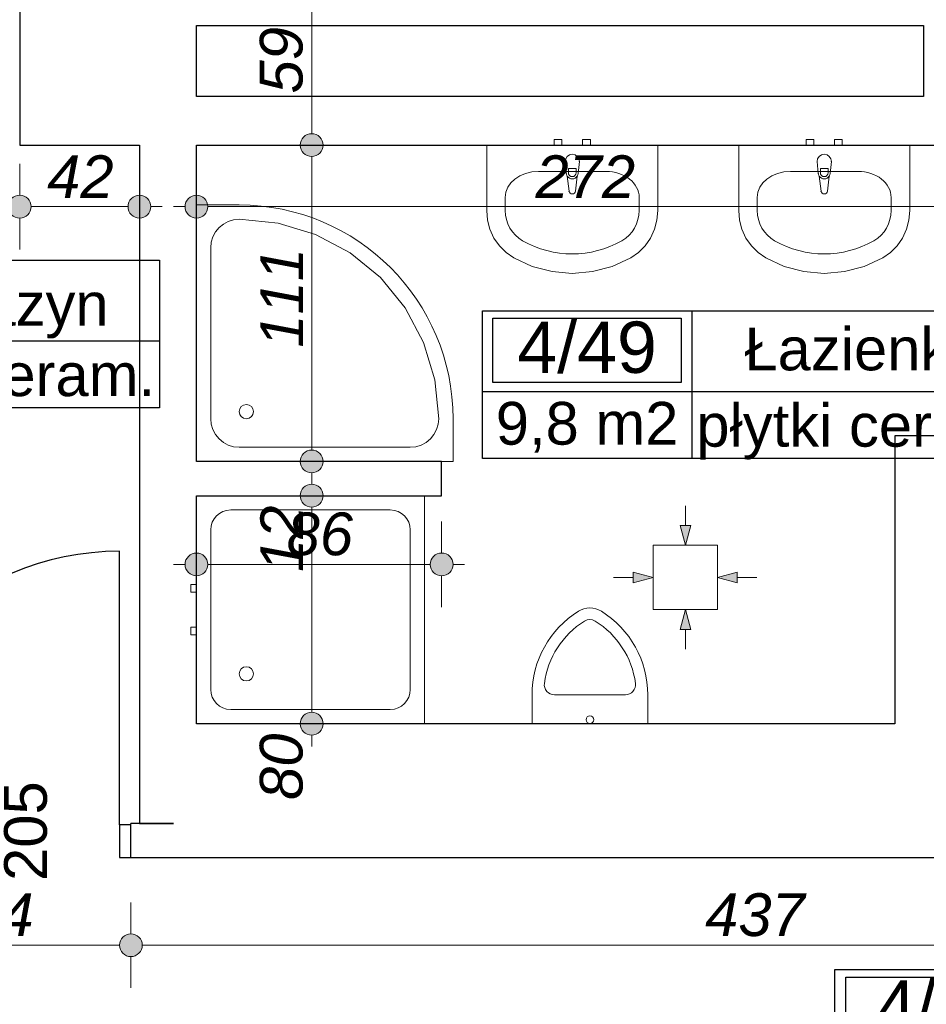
# Model space of a CAD drawing. Header units: millimetres. Extents: x -170998 to -45998, y 10557 to 52557.
# Tile 68 of 92: x -99358 to -96178, y 17465 to 20919. Entities that reach past the tile are written whole.
import ezdxf
from ezdxf.enums import TextEntityAlignment as Align

# ---------------------------------------------------------------- set-up
doc = ezdxf.new("R2010")
doc.units = ezdxf.units.MM
doc.header["$MEASUREMENT"] = 0
for name, color, linetype in [('Drzwi', 7, 'Continuous'), ('Linia', 7, 'Continuous'), ('Obiekt', 7, 'Continuous'), ('Strefa', 7, 'Continuous'), ('Słup', 7, 'Continuous'), ('Wymiary', 7, 'Continuous'), ('Ściana', 7, 'Continuous')]:
    doc.layers.add(name, color=color, linetype=linetype)
doc.styles.add('Arial', font='txt')
doc.dimstyles.new('GENERATED_STYLE__1', dxfattribs={"dimtxt": 150, "dimasz": 152, "dimexe": 0.18, "dimexo": 0, "dimgap": 0.09, "dimtad": 1, "dimtih": 1, "dimtoh": 1, "dimlfac": 0.1, "dimzin": 0, "dimdsep": 46, "dimtxsty": 'Arial', "dimblk": 'ARROWHEAD_11', "dimblk1": 'ARROWHEAD_11', "dimblk2": 'ARROWHEAD_11', "dimcen": 0.09, "dimclrd": 114, "dimclre": 114, "dimclrt": 114, "dimazin": 0, "dimtfac": 1, "dimtdec": 4, "dimtmove": 0, "dimatfit": 3, "dimfxl": 1, "dimtolj": 1, "dimtzin": 0, "dimarcsym": 0})
doc.dimstyles.new('GENERATED_STYLE__2', dxfattribs={"dimtxt": 150, "dimasz": 152, "dimexe": 0.18, "dimexo": 0, "dimgap": 0.09, "dimtad": 1, "dimlfac": 0.1, "dimzin": 0, "dimdsep": 46, "dimtxsty": 'Arial', "dimblk": 'ARROWHEAD_11', "dimblk1": 'ARROWHEAD_11', "dimblk2": 'ARROWHEAD_11', "dimcen": 0.09, "dimclrd": 114, "dimclre": 114, "dimclrt": 114, "dimazin": 0, "dimtfac": 1, "dimtdec": 4, "dimtmove": 0, "dimatfit": 3, "dimfxl": 1, "dimtolj": 1, "dimtzin": 0, "dimarcsym": 0})

# ---------------------------------------------------------------- blocks, each defined once
blk = doc.blocks.new('Korytarz_4_47_47', base_point=(-95719.8, 17303.7))
at = {"layer": 'Strefa'}
for p, q in [((-96498.9, 17586.5), (-94511.7, 17586.5)), ((-96498.9, 17068), (-96498.9, 17586.5)), ((-95719.8, 17586.5), (-95719.8, 17068)), ((-94511.7, 17586.5), (-94511.7, 17068)), ((-96459.9, 17560.6), (-95758.8, 17560.6)), ((-96459.9, 17334.3), (-96459.9, 17560.6)), ((-95758.8, 17560.6), (-95758.8, 17334.3)), ((-95758.8, 17334.3), (-96459.9, 17334.3)), ((-96498.9, 17303.7), (-94511.7, 17303.7)), ((-94511.7, 17068), (-96498.9, 17068))]:
    blk.add_line(p, q, dxfattribs=at)
at = {"layer": 'Strefa', "style": 'Arial'}
for tag, height, p in [('ROOM_NUMBER', 180, (-96109.3, 17458.6)), ('ROOM_NAME', 150, (-95115.7, 17432.1)), ('floor_f', 150, (-95115.7, 17184.6)), ('ROOM_CALC_AREA', 150, (-96109.3, 17191.6))]:
    blk.add_attdef(tag, text='', height=height, dxfattribs=at).set_placement(p, align=Align.MIDDLE_CENTER)
blk = doc.blocks.new('Magazyn_4_48_48', base_point=(-100075.2, 19792.7))
at = {"layer": 'Strefa'}
for p, q in [((-100809.3, 20075.6), (-98867.1, 20075.6)), ((-100809.3, 19557), (-100809.3, 20075.6)), ((-100075.2, 20075.6), (-100075.2, 19557)), ((-98867.1, 20075.6), (-98867.1, 19557)), ((-100772.6, 20049.7), (-100111.9, 20049.7)), ((-100772.6, 19823.4), (-100772.6, 20049.7)), ((-100111.9, 20049.7), (-100111.9, 19823.4)), ((-100111.9, 19823.4), (-100772.6, 19823.4)), ((-100809.3, 19792.7), (-98867.1, 19792.7)), ((-98867.1, 19557), (-100809.3, 19557))]:
    blk.add_line(p, q, dxfattribs=at)
at = {"layer": 'Strefa', "style": 'Arial'}
for tag, height, p in [('ROOM_NUMBER', 180, (-100442.3, 19947.6)), ('ROOM_NAME', 150, (-99471.2, 19921.1)), ('floor_f', 150, (-99471.2, 19673.6)), ('ROOM_CALC_AREA', 150, (-100442.3, 19680.7))]:
    blk.add_attdef(tag, text='', height=height, dxfattribs=at).set_placement(p, align=Align.MIDDLE_CENTER)
blk = doc.blocks.new('Łazienka_4_49_49', base_point=(-97000.8, 19615.4))
at = {"layer": 'Strefa'}
for p, q in [((-97734.9, 19898.2), (-95792.7, 19898.2)), ((-97734.9, 19379.6), (-97734.9, 19898.2)), ((-97000.8, 19898.2), (-97000.8, 19379.6)), ((-95792.7, 19898.2), (-95792.7, 19379.6)), ((-97698.2, 19872.3), (-97037.5, 19872.3)), ((-97698.2, 19646), (-97698.2, 19872.3)), ((-97037.5, 19872.3), (-97037.5, 19646)), ((-97037.5, 19646), (-97698.2, 19646)), ((-97734.9, 19615.4), (-95792.7, 19615.4)), ((-95792.7, 19379.6), (-97734.9, 19379.6))]:
    blk.add_line(p, q, dxfattribs=at)
at = {"layer": 'Strefa', "style": 'Arial'}
for tag, height, p in [('ROOM_NUMBER', 180, (-97367.8, 19770.2)), ('ROOM_NAME', 150, (-96396.7, 19764.2)), ('ROOM_CALC_AREA', 150, (-97367.8, 19503.3)), ('floor_f', 150, (-96396.7, 19496.3))]:
    blk.add_attdef(tag, text='', height=height, dxfattribs=at).set_placement(p, align=Align.MIDDLE_CENTER)
blk = doc.blocks.new('*D106')
at = {"layer": 'Wymiary', "linetype": 'Continuous', "lineweight": 13}
for points in [[(-101218, 16852.2), (-101221.1, 16867.5), (-101229.7, 16880.5), (-101242.7, 16889.1), (-101258, 16892.2), (-101273.3, 16889.1), (-101286.3, 16880.5), (-101295, 16867.5), (-101298, 16852.2), (-101295, 16836.9), (-101286.3, 16823.9), (-101273.3, 16815.2), (-101258, 16812.2), (-101242.7, 16815.2), (-101229.7, 16823.9), (-101221.1, 16836.9)], [(-98898, 16852.2), (-98901.1, 16867.5), (-98909.7, 16880.5), (-98922.7, 16889.1), (-98938, 16892.2), (-98953.3, 16889.1), (-98966.3, 16880.5), (-98975, 16867.5), (-98978, 16852.2), (-98975, 16836.9), (-98966.3, 16823.9), (-98953.3, 16815.2), (-98938, 16812.2), (-98922.7, 16815.2), (-98909.7, 16823.9), (-98901.1, 16836.9)]]:
    blk.add_hatch(color=114, dxfattribs=at).paths.add_polyline_path(points)
at = {"layer": 'Wymiary', "color": 114, "lineweight": 13}
for p, q in [((-101258, 16892.2), (-101258, 17002.2)), ((-98938, 16892.2), (-98938, 17002.2)), ((-101218, 16852.2), (-98978, 16852.2)), ((-101258, 16702.2), (-101258, 16812.2)), ((-98938, 16702.2), (-98938, 16812.2))]:
    blk.add_line(p, q, dxfattribs=at)
for centre in [(-101258, 16852.2), (-98938, 16852.2)]:
    blk.add_circle(centre, 40, dxfattribs=at)
at = {"layer": 'Wymiary', "color": 114, "lineweight": 13, "char_height": 150, "attachment_point": 7, "style": 'Arial'}
for s, insert in [('\\A1;{\\fArial|b0|i1|c238|p38;12}', (-101218, 16882.2)), ('\\A1;{\\fArial|b0|i1|c238|p38;232}', (-100154.9, 16882.2))]:
    blk.add_mtext(s, dxfattribs=dict(at, insert=insert))
blk = doc.blocks.new('ARROWHEAD_11')
at = {"color": 0, "linetype": 'Continuous', "lineweight": 0}
blk.add_line((0, 0), (-1, 0), dxfattribs=at)
at = {"color": 0, "linetype": 'Continuous', "lineweight": 0, "const_width": 0.25, "flags": 128}
blk.add_lwpolyline([(-0.125, 0, 1), (0.125, 0, 1)], format="xyb", close=True, dxfattribs=at)
blk = doc.blocks.new('*D429')
at = {"layer": 'Wymiary', "linetype": 'Continuous', "lineweight": 13}
for points in [[(-99968, 17672.2), (-99971.1, 17687.5), (-99979.7, 17700.5), (-99992.7, 17709.1), (-100008, 17712.2), (-100023.3, 17709.1), (-100036.3, 17700.5), (-100045, 17687.5), (-100048, 17672.2), (-100045, 17656.9), (-100036.3, 17643.9), (-100023.3, 17635.2), (-100008, 17632.2), (-99992.7, 17635.2), (-99979.7, 17643.9), (-99971.1, 17656.9)], [(-98928, 17672.2), (-98931.1, 17687.5), (-98939.7, 17700.5), (-98952.7, 17709.1), (-98968, 17712.2), (-98983.3, 17709.1), (-98996.3, 17700.5), (-99005, 17687.5), (-99008, 17672.2), (-99005, 17656.9), (-98996.3, 17643.9), (-98983.3, 17635.2), (-98968, 17632.2), (-98952.7, 17635.2), (-98939.7, 17643.9), (-98931.1, 17656.9)]]:
    blk.add_hatch(color=114, dxfattribs=at).paths.add_polyline_path(points)
at = {"layer": 'Wymiary', "color": 114, "lineweight": 13}
for p, q in [((-100008, 17712.2), (-100008, 17822.2)), ((-98968, 17712.2), (-98968, 17822.2)), ((-99968, 17672.2), (-99008, 17672.2)), ((-100008, 17522.2), (-100008, 17632.2)), ((-98968, 17522.2), (-98968, 17632.2))]:
    blk.add_line(p, q, dxfattribs=at)
for centre in [(-100008, 17672.2), (-98968, 17672.2)]:
    blk.add_circle(centre, 40, dxfattribs=at)
at = {"layer": 'Wymiary', "color": 114, "lineweight": 13, "insert": (-99658.8, 17702.2), "char_height": 150, "attachment_point": 7, "style": 'Arial'}
blk.add_mtext('\\A1;{\\fArial|b0|i1|c238|p38;104}', dxfattribs=at)
blk = doc.blocks.new('*D430')
at = {"layer": 'Wymiary', "linetype": 'Continuous', "lineweight": 13}
for points in [[(-98928, 17672.2), (-98931.1, 17687.5), (-98939.7, 17700.5), (-98952.7, 17709.1), (-98968, 17712.2), (-98983.3, 17709.1), (-98996.3, 17700.5), (-99005, 17687.5), (-99008, 17672.2), (-99005, 17656.9), (-98996.3, 17643.9), (-98983.3, 17635.2), (-98968, 17632.2), (-98952.7, 17635.2), (-98939.7, 17643.9), (-98931.1, 17656.9)], [(-94558, 17672.2), (-94561.1, 17687.5), (-94569.7, 17700.5), (-94582.7, 17709.1), (-94598, 17712.2), (-94613.3, 17709.1), (-94626.3, 17700.5), (-94635, 17687.5), (-94638, 17672.2), (-94635, 17656.9), (-94626.3, 17643.9), (-94613.3, 17635.2), (-94598, 17632.2), (-94582.7, 17635.2), (-94569.7, 17643.9), (-94561.1, 17656.9)]]:
    blk.add_hatch(color=114, dxfattribs=at).paths.add_polyline_path(points)
at = {"layer": 'Wymiary', "color": 114, "lineweight": 13}
for p, q in [((-98968, 17712.2), (-98968, 17822.2)), ((-94598, 17712.2), (-94598, 17822.2)), ((-98928, 17672.2), (-94638, 17672.2)), ((-98968, 17522.2), (-98968, 17632.2)), ((-94598, 17522.2), (-94598, 17632.2))]:
    blk.add_line(p, q, dxfattribs=at)
for centre in [(-98968, 17672.2), (-94598, 17672.2)]:
    blk.add_circle(centre, 40, dxfattribs=at)
at = {"layer": 'Wymiary', "color": 114, "lineweight": 13, "insert": (-96953.8, 17702.2), "char_height": 150, "attachment_point": 7, "style": 'Arial'}
blk.add_mtext('\\A1;{\\fArial|b0|i1|c238|p38;437}', dxfattribs=at)
blk = doc.blocks.new('*D437')
at = {"layer": 'Wymiary', "linetype": 'Continuous', "lineweight": 13}
for points in [[(-98698, 21688.1), (-98701.1, 21703.4), (-98709.7, 21716.3), (-98722.7, 21725), (-98738, 21728.1), (-98753.3, 21725), (-98766.3, 21716.3), (-98775, 21703.4), (-98778, 21688.1), (-98775, 21672.7), (-98766.3, 21659.8), (-98753.3, 21651.1), (-98738, 21648.1), (-98722.7, 21651.1), (-98709.7, 21659.8), (-98701.1, 21672.7)], [(-95068, 21688.1), (-95071.1, 21703.4), (-95079.7, 21716.3), (-95092.7, 21725), (-95108, 21728.1), (-95123.3, 21725), (-95136.3, 21716.3), (-95145, 21703.4), (-95148, 21688.1), (-95145, 21672.7), (-95136.3, 21659.8), (-95123.3, 21651.1), (-95108, 21648.1), (-95092.7, 21651.1), (-95079.7, 21659.8), (-95071.1, 21672.7)]]:
    blk.add_hatch(color=114, dxfattribs=at).paths.add_polyline_path(points)
at = {"layer": 'Wymiary', "color": 114, "lineweight": 13}
for p, q in [((-98738, 21728.1), (-98738, 21838.1)), ((-95108, 21728.1), (-95108, 21838.1)), ((-98698, 21688.1), (-95148, 21688.1)), ((-98738, 21538.1), (-98738, 21648.1)), ((-95108, 21538.1), (-95108, 21648.1))]:
    blk.add_line(p, q, dxfattribs=at)
for centre in [(-98738, 21688.1), (-95108, 21688.1)]:
    blk.add_circle(centre, 40, dxfattribs=at)
at = {"layer": 'Wymiary', "color": 114, "lineweight": 13, "char_height": 150, "attachment_point": 7, "style": 'Arial'}
for s, insert in [('\\A1;{\\fArial|b0|i1|c238|p38;363}', (-97207.6, 21718.1)), ('\\A1;{\\fArial|b0|i1|c238|p38;20}', (-95375.7, 21718.1))]:
    blk.add_mtext(s, dxfattribs=dict(at, insert=insert))
blk = doc.blocks.new('*D444')
at = {"layer": 'Wymiary', "linetype": 'Continuous', "lineweight": 13}
for points in [[(-100880.4, 17979.3), (-100883.4, 17994.6), (-100892.1, 18007.6), (-100905.1, 18016.3), (-100920.4, 18019.3), (-100935.7, 18016.3), (-100948.7, 18007.6), (-100957.3, 17994.6), (-100960.4, 17979.3), (-100957.3, 17964), (-100948.7, 17951), (-100935.7, 17942.4), (-100920.4, 17939.3), (-100905.1, 17942.4), (-100892.1, 17951), (-100883.4, 17964)], [(-100880.4, 16399.3), (-100883.4, 16414.6), (-100892.1, 16427.6), (-100905.1, 16436.3), (-100920.4, 16439.3), (-100935.7, 16436.3), (-100948.7, 16427.6), (-100957.3, 16414.6), (-100960.4, 16399.3), (-100957.3, 16384), (-100948.7, 16371), (-100935.7, 16362.4), (-100920.4, 16359.3), (-100905.1, 16362.4), (-100892.1, 16371), (-100883.4, 16384)]]:
    blk.add_hatch(color=114, dxfattribs=at).paths.add_polyline_path(points)
at = {"layer": 'Wymiary', "color": 114, "lineweight": 13}
for p, q in [((-100960.4, 17979.3), (-101070.4, 17979.3)), ((-100770.4, 17979.3), (-100880.4, 17979.3)), ((-100920.4, 16439.3), (-100920.4, 17939.3)), ((-100960.4, 16399.3), (-101070.4, 16399.3)), ((-100770.4, 16399.3), (-100880.4, 16399.3)), ((-100920.4, 16319.3), (-100920.4, 16359.3))]:
    blk.add_line(p, q, dxfattribs=at)
for centre in [(-100920.4, 17979.3), (-100920.4, 16399.3)]:
    blk.add_circle(centre, 40, dxfattribs=at)
at = {"layer": 'Wymiary', "color": 114, "lineweight": 13, "insert": (-100950.4, 17018.6), "char_height": 150, "attachment_point": 7, "rotation": 90, "style": 'Arial'}
blk.add_mtext('\\A1;{\\fArial|b0|i1|c238|p38;158}', dxfattribs=at)
blk = doc.blocks.new('*D445')
at = {"layer": 'Wymiary', "linetype": 'Continuous', "lineweight": 13}
blk.add_hatch(color=114, dxfattribs=at).paths.add_polyline_path([(-100880.4, 17979.3), (-100883.4, 17994.6), (-100892.1, 18007.6), (-100905.1, 18016.3), (-100920.4, 18019.3), (-100935.7, 18016.3), (-100948.7, 18007.6), (-100957.3, 17994.6), (-100960.4, 17979.3), (-100957.3, 17964), (-100948.7, 17951), (-100935.7, 17942.4), (-100920.4, 17939.3), (-100905.1, 17942.4), (-100892.1, 17951), (-100883.4, 17964)])
at = {"layer": 'Wymiary', "color": 114, "lineweight": 13}
for p, q in [((-100960.4, 17979.3), (-101070.4, 17979.3)), ((-100770.4, 17979.3), (-100880.4, 17979.3))]:
    blk.add_line(p, q, dxfattribs=at)
blk.add_circle((-100920.4, 17979.3), 40, dxfattribs=at)
blk = doc.blocks.new('*D448')
at = {"layer": 'Wymiary', "linetype": 'Continuous', "lineweight": 13}
for points in [[(-99318, 20263.4), (-99321.1, 20278.7), (-99329.7, 20291.7), (-99342.7, 20300.4), (-99358, 20303.4), (-99373.3, 20300.4), (-99386.3, 20291.7), (-99395, 20278.7), (-99398, 20263.4), (-99395, 20248.1), (-99386.3, 20235.2), (-99373.3, 20226.5), (-99358, 20223.4), (-99342.7, 20226.5), (-99329.7, 20235.2), (-99321.1, 20248.1)], [(-98898, 20263.4), (-98901.1, 20278.7), (-98909.7, 20291.7), (-98922.7, 20300.4), (-98938, 20303.4), (-98953.3, 20300.4), (-98966.3, 20291.7), (-98975, 20278.7), (-98978, 20263.4), (-98975, 20248.1), (-98966.3, 20235.2), (-98953.3, 20226.5), (-98938, 20223.4), (-98922.7, 20226.5), (-98909.7, 20235.2), (-98901.1, 20248.1)]]:
    blk.add_hatch(color=114, dxfattribs=at).paths.add_polyline_path(points)
at = {"layer": 'Wymiary', "color": 114, "lineweight": 13}
for p, q in [((-99358, 20303.4), (-99358, 20413.4)), ((-98938, 20303.4), (-98938, 20413.4)), ((-99438, 20263.4), (-99398, 20263.4)), ((-99318, 20263.4), (-98978, 20263.4)), ((-98898, 20263.4), (-98858, 20263.4)), ((-99358, 20113.4), (-99358, 20223.4)), ((-98938, 20113.4), (-98938, 20223.4))]:
    blk.add_line(p, q, dxfattribs=at)
for centre in [(-99358, 20263.4), (-98938, 20263.4)]:
    blk.add_circle(centre, 40, dxfattribs=at)
at = {"layer": 'Wymiary', "color": 114, "lineweight": 13, "insert": (-99261.8, 20293.4), "char_height": 150, "attachment_point": 7, "style": 'Arial'}
blk.add_mtext('\\A1;{\\fArial|b0|i1|c238|p38;42}', dxfattribs=at)
blk = doc.blocks.new('*D449')
at = {"layer": 'Wymiary', "linetype": 'Continuous', "lineweight": 13}
for points in [[(-98698, 20263.4), (-98701.1, 20278.7), (-98709.7, 20291.7), (-98722.7, 20300.4), (-98738, 20303.4), (-98753.3, 20300.4), (-98766.3, 20291.7), (-98775, 20278.7), (-98778, 20263.4), (-98775, 20248.1), (-98766.3, 20235.2), (-98753.3, 20226.5), (-98738, 20223.4), (-98722.7, 20226.5), (-98709.7, 20235.2), (-98701.1, 20248.1)], [(-95978, 20263.4), (-95981.1, 20278.7), (-95989.7, 20291.7), (-96002.7, 20300.4), (-96018, 20303.4), (-96033.3, 20300.4), (-96046.3, 20291.7), (-96055, 20278.7), (-96058, 20263.4), (-96055, 20248.1), (-96046.3, 20235.2), (-96033.3, 20226.5), (-96018, 20223.4), (-96002.7, 20226.5), (-95989.7, 20235.2), (-95981.1, 20248.1)]]:
    blk.add_hatch(color=114, dxfattribs=at).paths.add_polyline_path(points)
at = {"layer": 'Wymiary', "color": 114, "lineweight": 13}
for p, q in [((-98738, 20303.4), (-98738, 20413.4)), ((-96018, 20303.4), (-96018, 20413.4)), ((-98818, 20263.4), (-98778, 20263.4)), ((-98698, 20263.4), (-96058, 20263.4)), ((-95978, 20263.4), (-95938, 20263.4)), ((-98738, 20113.4), (-98738, 20223.4)), ((-96018, 20113.4), (-96018, 20223.4))]:
    blk.add_line(p, q, dxfattribs=at)
for centre in [(-98738, 20263.4), (-96018, 20263.4)]:
    blk.add_circle(centre, 40, dxfattribs=at)
at = {"layer": 'Wymiary', "color": 114, "lineweight": 13, "insert": (-97548.8, 20293.4), "char_height": 150, "attachment_point": 7, "style": 'Arial'}
blk.add_mtext('\\A1;{\\fArial|b0|i1|c238|p38;272}', dxfattribs=at)
blk = doc.blocks.new('*D450')
at = {"layer": 'Wymiary', "linetype": 'Continuous', "lineweight": 13}
for points in [[(-98698, 19008.2), (-98701.1, 19023.5), (-98709.7, 19036.4), (-98722.7, 19045.1), (-98738, 19048.2), (-98753.3, 19045.1), (-98766.3, 19036.4), (-98775, 19023.5), (-98778, 19008.2), (-98775, 18992.8), (-98766.3, 18979.9), (-98753.3, 18971.2), (-98738, 18968.2), (-98722.7, 18971.2), (-98709.7, 18979.9), (-98701.1, 18992.8)], [(-97838, 19008.2), (-97841.1, 19023.5), (-97849.7, 19036.4), (-97862.7, 19045.1), (-97878, 19048.2), (-97893.3, 19045.1), (-97906.3, 19036.4), (-97915, 19023.5), (-97918, 19008.2), (-97915, 18992.8), (-97906.3, 18979.9), (-97893.3, 18971.2), (-97878, 18968.2), (-97862.7, 18971.2), (-97849.7, 18979.9), (-97841.1, 18992.8)]]:
    blk.add_hatch(color=114, dxfattribs=at).paths.add_polyline_path(points)
at = {"layer": 'Wymiary', "color": 114, "lineweight": 13}
for p, q in [((-98738, 19048.2), (-98738, 19158.2)), ((-97878, 19048.2), (-97878, 19158.2)), ((-98818, 19008.2), (-98778, 19008.2)), ((-98698, 19008.2), (-97918, 19008.2)), ((-97838, 19008.2), (-97798, 19008.2)), ((-98738, 18858.2), (-98738, 18968.2)), ((-97878, 18858.2), (-97878, 18968.2))]:
    blk.add_line(p, q, dxfattribs=at)
for centre in [(-98738, 19008.2), (-97878, 19008.2)]:
    blk.add_circle(centre, 40, dxfattribs=at)
at = {"layer": 'Wymiary', "color": 114, "lineweight": 13, "insert": (-98421.8, 19038.2), "char_height": 150, "attachment_point": 7, "style": 'Arial'}
blk.add_mtext('\\A1;{\\fArial|b0|i1|c238|p38;86}', dxfattribs=at)
blk = doc.blocks.new('*D451')
at = {"layer": 'Wymiary', "linetype": 'Continuous', "lineweight": 13}
for points in [[(-98293.8, 19249.3), (-98296.8, 19264.6), (-98305.5, 19277.6), (-98318.5, 19286.3), (-98333.8, 19289.3), (-98349.1, 19286.3), (-98362.1, 19277.6), (-98370.7, 19264.6), (-98373.8, 19249.3), (-98370.7, 19234), (-98362.1, 19221), (-98349.1, 19212.4), (-98333.8, 19209.3), (-98318.5, 19212.4), (-98305.5, 19221), (-98296.8, 19234)], [(-98293.8, 18449.3), (-98296.8, 18464.6), (-98305.5, 18477.6), (-98318.5, 18486.3), (-98333.8, 18489.3), (-98349.1, 18486.3), (-98362.1, 18477.6), (-98370.7, 18464.6), (-98373.8, 18449.3), (-98370.7, 18434), (-98362.1, 18421), (-98349.1, 18412.4), (-98333.8, 18409.3), (-98318.5, 18412.4), (-98305.5, 18421), (-98296.8, 18434)]]:
    blk.add_hatch(color=114, dxfattribs=at).paths.add_polyline_path(points)
at = {"layer": 'Wymiary', "color": 114, "lineweight": 13}
for p, q in [((-98373.8, 19249.3), (-98483.8, 19249.3)), ((-98183.8, 19249.3), (-98293.8, 19249.3)), ((-98333.8, 18489.3), (-98333.8, 19209.3)), ((-98373.8, 18449.3), (-98483.8, 18449.3)), ((-98183.8, 18449.3), (-98293.8, 18449.3)), ((-98333.8, 18369.3), (-98333.8, 18409.3))]:
    blk.add_line(p, q, dxfattribs=at)
for centre in [(-98333.8, 19249.3), (-98333.8, 18449.3)]:
    blk.add_circle(centre, 40, dxfattribs=at)
at = {"layer": 'Wymiary', "color": 114, "lineweight": 13, "char_height": 150, "attachment_point": 7, "rotation": 90, "style": 'Arial'}
for s, insert in [('\\A1;{\\fArial|b0|i1|c238|p38;12}', (-98363.8, 18981.7)), ('\\A1;{\\fArial|b0|i1|c238|p38;80}', (-98363.8, 18181.7))]:
    blk.add_mtext(s, dxfattribs=dict(at, insert=insert))
blk = doc.blocks.new('*D452')
at = {"layer": 'Wymiary', "linetype": 'Continuous', "lineweight": 13}
for points in [[(-98293.8, 19369.3), (-98296.8, 19384.6), (-98305.5, 19397.6), (-98318.5, 19406.3), (-98333.8, 19409.3), (-98349.1, 19406.3), (-98362.1, 19397.6), (-98370.7, 19384.6), (-98373.8, 19369.3), (-98370.7, 19354), (-98362.1, 19341), (-98349.1, 19332.4), (-98333.8, 19329.3), (-98318.5, 19332.4), (-98305.5, 19341), (-98296.8, 19354)], [(-98293.8, 19249.3), (-98296.8, 19264.6), (-98305.5, 19277.6), (-98318.5, 19286.3), (-98333.8, 19289.3), (-98349.1, 19286.3), (-98362.1, 19277.6), (-98370.7, 19264.6), (-98373.8, 19249.3), (-98370.7, 19234), (-98362.1, 19221), (-98349.1, 19212.4), (-98333.8, 19209.3), (-98318.5, 19212.4), (-98305.5, 19221), (-98296.8, 19234)]]:
    blk.add_hatch(color=114, dxfattribs=at).paths.add_polyline_path(points)
at = {"layer": 'Wymiary', "color": 114, "lineweight": 13}
for p, q in [((-98373.8, 19369.3), (-98483.8, 19369.3)), ((-98183.8, 19369.3), (-98293.8, 19369.3)), ((-98333.8, 19289.3), (-98333.8, 19329.3)), ((-98373.8, 19249.3), (-98483.8, 19249.3)), ((-98183.8, 19249.3), (-98293.8, 19249.3))]:
    blk.add_line(p, q, dxfattribs=at)
for centre in [(-98333.8, 19369.3), (-98333.8, 19249.3)]:
    blk.add_circle(centre, 40, dxfattribs=at)
blk = doc.blocks.new('*D453')
at = {"layer": 'Wymiary', "linetype": 'Continuous', "lineweight": 13}
for points in [[(-98293.8, 20479.3), (-98296.8, 20494.6), (-98305.5, 20507.6), (-98318.5, 20516.3), (-98333.8, 20519.3), (-98349.1, 20516.3), (-98362.1, 20507.6), (-98370.7, 20494.6), (-98373.8, 20479.3), (-98370.7, 20464), (-98362.1, 20451), (-98349.1, 20442.4), (-98333.8, 20439.3), (-98318.5, 20442.4), (-98305.5, 20451), (-98296.8, 20464)], [(-98293.8, 19369.3), (-98296.8, 19384.6), (-98305.5, 19397.6), (-98318.5, 19406.3), (-98333.8, 19409.3), (-98349.1, 19406.3), (-98362.1, 19397.6), (-98370.7, 19384.6), (-98373.8, 19369.3), (-98370.7, 19354), (-98362.1, 19341), (-98349.1, 19332.4), (-98333.8, 19329.3), (-98318.5, 19332.4), (-98305.5, 19341), (-98296.8, 19354)]]:
    blk.add_hatch(color=114, dxfattribs=at).paths.add_polyline_path(points)
at = {"layer": 'Wymiary', "color": 114, "lineweight": 13}
for p, q in [((-98373.8, 20479.3), (-98483.8, 20479.3)), ((-98183.8, 20479.3), (-98293.8, 20479.3)), ((-98333.8, 19409.3), (-98333.8, 20439.3)), ((-98373.8, 19369.3), (-98483.8, 19369.3)), ((-98183.8, 19369.3), (-98293.8, 19369.3))]:
    blk.add_line(p, q, dxfattribs=at)
for centre in [(-98333.8, 20479.3), (-98333.8, 19369.3)]:
    blk.add_circle(centre, 40, dxfattribs=at)
at = {"layer": 'Wymiary', "color": 114, "lineweight": 13, "insert": (-98363.8, 19768.7), "char_height": 150, "attachment_point": 7, "rotation": 90, "style": 'Arial'}
blk.add_mtext('\\A1;{\\fArial|b0|i1|c238|p38;111}', dxfattribs=at)
blk = doc.blocks.new('*D454')
at = {"layer": 'Wymiary', "linetype": 'Continuous', "lineweight": 13}
for points in [[(-98293.8, 21069.3), (-98296.8, 21084.6), (-98305.5, 21097.6), (-98318.5, 21106.3), (-98333.8, 21109.3), (-98349.1, 21106.3), (-98362.1, 21097.6), (-98370.7, 21084.6), (-98373.8, 21069.3), (-98370.7, 21054), (-98362.1, 21041), (-98349.1, 21032.4), (-98333.8, 21029.3), (-98318.5, 21032.4), (-98305.5, 21041), (-98296.8, 21054)], [(-98293.8, 20479.3), (-98296.8, 20494.6), (-98305.5, 20507.6), (-98318.5, 20516.3), (-98333.8, 20519.3), (-98349.1, 20516.3), (-98362.1, 20507.6), (-98370.7, 20494.6), (-98373.8, 20479.3), (-98370.7, 20464), (-98362.1, 20451), (-98349.1, 20442.4), (-98333.8, 20439.3), (-98318.5, 20442.4), (-98305.5, 20451), (-98296.8, 20464)]]:
    blk.add_hatch(color=114, dxfattribs=at).paths.add_polyline_path(points)
at = {"layer": 'Wymiary', "color": 114, "lineweight": 13}
for p, q in [((-98373.8, 21069.3), (-98483.8, 21069.3)), ((-98183.8, 21069.3), (-98293.8, 21069.3)), ((-98333.8, 20519.3), (-98333.8, 21029.3)), ((-98373.8, 20479.3), (-98483.8, 20479.3)), ((-98183.8, 20479.3), (-98293.8, 20479.3))]:
    blk.add_line(p, q, dxfattribs=at)
for centre in [(-98333.8, 21069.3), (-98333.8, 20479.3)]:
    blk.add_circle(centre, 40, dxfattribs=at)
at = {"layer": 'Wymiary', "color": 114, "lineweight": 13, "insert": (-98363.8, 20660.5), "char_height": 150, "attachment_point": 7, "rotation": 90, "style": 'Arial'}
blk.add_mtext('\\A1;{\\fArial|b0|i1|c238|p38;59}', dxfattribs=at)
blk = doc.blocks.new('*D717')
at = {"layer": 'Wymiary', "linetype": 'Continuous', "lineweight": 13}
for points in [[(-140218, 15152.7), (-140221.1, 15168.1), (-140229.7, 15181), (-140242.7, 15189.7), (-140258, 15192.7), (-140273.3, 15189.7), (-140286.3, 15181), (-140295, 15168.1), (-140298, 15152.7), (-140295, 15137.4), (-140286.3, 15124.5), (-140273.3, 15115.8), (-140258, 15112.7), (-140242.7, 15115.8), (-140229.7, 15124.5), (-140221.1, 15137.4)], [(-67518, 15152.7), (-67521, 15168.1), (-67529.7, 15181), (-67542.7, 15189.7), (-67558, 15192.7), (-67573.3, 15189.7), (-67586.3, 15181), (-67594.9, 15168.1), (-67598, 15152.7), (-67594.9, 15137.4), (-67586.3, 15124.5), (-67573.3, 15115.8), (-67558, 15112.7), (-67542.7, 15115.8), (-67529.7, 15124.5), (-67521, 15137.4)]]:
    blk.add_hatch(color=114, dxfattribs=at).paths.add_polyline_path(points)
at = {"layer": 'Wymiary', "color": 114, "lineweight": 13}
for p, q in [((-140258, 15192.7), (-140258, 15302.7)), ((-67558, 15192.7), (-67558, 15302.7)), ((-140338, 15152.7), (-140298, 15152.7)), ((-140218, 15152.7), (-67598, 15152.7)), ((-67518, 15152.7), (-67478, 15152.7)), ((-140258, 15002.7), (-140258, 15112.7)), ((-67558, 15002.7), (-67558, 15112.7))]:
    blk.add_line(p, q, dxfattribs=at)
for centre in [(-140258, 15152.7), (-67558, 15152.7)]:
    blk.add_circle(centre, 40, dxfattribs=at)
at = {"layer": 'Wymiary', "color": 114, "lineweight": 13, "insert": (-104307.1, 15182.7), "char_height": 150, "attachment_point": 7, "style": 'Arial'}
blk.add_mtext('\\A1;{\\fArial|b0|i1|c238|p38;7\xa0270,01}', dxfattribs=at)

msp = doc.modelspace()

# ---------------------------------------------------------------- hatches: boundary and pattern name
at = {"layer": 'Linia', "linetype": 'Continuous', "lineweight": 13}
for points in [[(-97023.216, 19075.283), (-97004.373, 19145.234), (-97041.873, 19145.284)], [(-97136.166, 18962.784), (-97206.142, 18981.534), (-97206.142, 18944.034)], [(-96910.866, 18962.784), (-96840.89, 18944.034), (-96840.89, 18981.534)], [(-97023.216, 18850.284), (-97041.873, 18780.283), (-97004.373, 18780.333)]]:
    msp.add_hatch(color=150, dxfattribs=at).paths.add_polyline_path(points)

# ---------------------------------------------------------------- linework, layer by layer
at = {"layer": 'Drzwi'}
for p, q in [((-99008.019, 18094.32), (-99008.019, 19054.32)), ((-98968.019, 18094.32), (-99008.019, 18094.32)), ((-99008.019, 18094.32), (-99008.019, 17979.32)), ((-98968.019, 17979.32), (-98968.019, 18094.32)), ((-98968.019, 17979.32), (-98968.019, 18094.32)), ((-99008.019, 17979.32), (-98968.019, 17979.32))]:
    msp.add_line(p, q, dxfattribs=at)
msp.add_arc((-99008.019, 18094.32), 960, 90, 180, dxfattribs=at)
at = {"layer": 'Linia', "color": 150, "lineweight": 13}
for p, q in [((-97023.031, 19214.174), (-97023.123, 19145.259)), ((-97023.216, 19075.283), (-97041.873, 19145.284)), ((-97041.873, 19145.284), (-97004.373, 19145.234)), ((-97023.216, 19075.283), (-97004.373, 19145.234)), ((-96910.866, 19075.134), (-97135.866, 19075.134)), ((-97135.866, 19075.134), (-97135.866, 18850.434)), ((-96910.866, 18850.434), (-96910.866, 19075.134)), ((-97136.166, 18962.784), (-97206.142, 18981.534)), ((-97206.142, 18944.034), (-97206.142, 18981.534)), ((-96910.866, 18962.784), (-96840.89, 18981.534)), ((-96840.89, 18981.534), (-96840.89, 18944.034)), ((-97275.057, 18962.784), (-97206.142, 18962.784)), ((-97136.166, 18962.784), (-97206.142, 18944.034)), ((-96910.866, 18962.784), (-96840.89, 18944.034)), ((-96771.976, 18962.784), (-96840.89, 18962.784)), ((-97135.866, 18850.134), (-96910.866, 18850.134)), ((-97023.216, 18850.284), (-97041.873, 18780.283)), ((-97023.216, 18850.284), (-97004.373, 18780.333)), ((-97004.373, 18780.333), (-97041.873, 18780.283)), ((-97023.031, 18711.393), (-97023.123, 18780.308))]:
    msp.add_line(p, q, dxfattribs=at)
at = {"layer": 'Obiekt', "color": 8, "lineweight": 5}
for p, q in [((-97483.444, 20499.32), (-97456.444, 20499.32)), ((-97483.444, 20479.32), (-97483.444, 20499.32)), ((-97456.444, 20499.32), (-97456.444, 20479.32)), ((-97383.444, 20499.32), (-97356.444, 20499.32)), ((-97383.444, 20479.32), (-97383.444, 20499.32)), ((-97356.444, 20499.32), (-97356.444, 20479.32)), ((-96599.558, 20499.32), (-96572.558, 20499.32)), ((-96599.558, 20479.32), (-96599.558, 20499.32)), ((-96572.558, 20499.32), (-96572.558, 20479.32)), ((-96499.558, 20499.32), (-96472.558, 20499.32)), ((-96499.558, 20479.32), (-96499.558, 20499.32)), ((-96472.558, 20499.32), (-96472.558, 20479.32)), ((-97719.944, 20479.32), (-97119.944, 20479.32)), ((-97719.944, 20250.229), (-97719.944, 20479.32)), ((-97456.444, 20479.32), (-97483.444, 20479.32)), ((-97356.444, 20479.32), (-97383.444, 20479.32)), ((-97119.944, 20479.32), (-97119.944, 20250.229)), ((-96836.058, 20479.32), (-96236.058, 20479.32)), ((-96836.058, 20250.229), (-96836.058, 20479.32)), ((-96572.558, 20479.32), (-96599.558, 20479.32)), ((-96472.558, 20479.32), (-96499.558, 20479.32)), ((-96236.058, 20479.32), (-96236.058, 20250.229)), ((-97440.944, 20380.049), (-97444.944, 20422.002)), ((-97394.944, 20422.002), (-97398.944, 20380.049)), ((-96557.058, 20380.049), (-96561.058, 20422.002)), ((-96511.058, 20422.002), (-96515.058, 20380.049)), ((-97538.77, 20387.002), (-97301.118, 20387.002)), ((-97433.544, 20397.092), (-97433.544, 20382.221)), ((-97406.344, 20397.092), (-97433.544, 20397.092)), ((-97406.344, 20382.221), (-97406.344, 20397.092)), ((-96654.884, 20387.002), (-96417.231, 20387.002)), ((-96549.658, 20397.092), (-96549.658, 20382.221)), ((-96522.458, 20397.092), (-96549.658, 20397.092)), ((-96522.458, 20382.221), (-96522.458, 20397.092)), ((-97431.044, 20317.602), (-97437.674, 20370.536)), ((-97402.214, 20370.536), (-97408.844, 20317.602)), ((-96547.158, 20317.602), (-96553.787, 20370.536)), ((-96518.328, 20370.536), (-96524.958, 20317.602)), ((-97654.727, 20296.048), (-97654.727, 20250.229)), ((-97185.162, 20296.048), (-97185.162, 20250.229)), ((-96770.84, 20296.048), (-96770.84, 20250.229)), ((-96301.275, 20296.048), (-96301.275, 20250.229)), ((-98588.019, 20269.32), (-98738.019, 20269.32)), ((-98738.019, 20269.32), (-98738.019, 19369.32)), ((-97717.049, 20216.507), (-97719.944, 20250.229)), ((-97119.944, 20250.229), (-97122.839, 20216.507)), ((-96833.163, 20216.507), (-96836.058, 20250.229)), ((-96236.058, 20250.229), (-96238.952, 20216.507)), ((-98626.287, 20211.708), (-98643.576, 20202.467)), ((-98607.528, 20217.399), (-98626.287, 20211.708)), ((-98588.019, 20219.32), (-98607.528, 20217.399)), ((-98451.456, 20205.87), (-98588.019, 20219.32)), ((-97708.457, 20183.863), (-97717.049, 20216.507)), ((-97122.839, 20216.507), (-97131.431, 20183.863)), ((-96824.571, 20183.863), (-96833.163, 20216.507)), ((-96238.952, 20216.507), (-96247.544, 20183.863)), ((-98671.166, 20174.877), (-98680.407, 20157.589)), ((-98658.729, 20190.031), (-98671.166, 20174.877)), ((-98643.576, 20202.467), (-98658.729, 20190.031)), ((-98320.14, 20166.036), (-98451.456, 20205.87)), ((-97694.443, 20153.34), (-97708.457, 20183.863)), ((-97131.431, 20183.863), (-97145.446, 20153.34)), ((-96810.556, 20153.34), (-96824.571, 20183.863)), ((-96247.544, 20183.863), (-96261.559, 20153.34)), ((-98680.407, 20157.589), (-98686.097, 20138.829)), ((-98199.12, 20101.349), (-98320.14, 20166.036)), ((-97675.453, 20125.913), (-97694.443, 20153.34)), ((-97145.446, 20153.34), (-97164.435, 20125.913)), ((-96791.567, 20125.913), (-96810.556, 20153.34)), ((-96261.559, 20153.34), (-96280.548, 20125.913)), ((-98686.097, 20138.829), (-98688.019, 20119.32)), ((-98688.019, 20119.32), (-98688.019, 19519.32)), ((-97652.096, 20102.46), (-97675.453, 20125.913)), ((-97164.435, 20125.913), (-97187.792, 20102.46)), ((-96768.21, 20102.46), (-96791.567, 20125.913)), ((-96280.548, 20125.913), (-96303.905, 20102.46)), ((-98093.044, 20014.295), (-98199.12, 20101.349)), ((-97625.118, 20083.729), (-97652.096, 20102.46)), ((-97559.926, 20053.788), (-97625.118, 20083.729)), ((-97214.77, 20083.729), (-97279.962, 20053.788)), ((-97187.792, 20102.46), (-97214.77, 20083.729)), ((-96741.231, 20083.729), (-96768.21, 20102.46)), ((-96676.04, 20053.788), (-96741.231, 20083.729)), ((-96330.884, 20083.729), (-96396.076, 20053.788)), ((-96303.905, 20102.46), (-96330.884, 20083.729)), ((-97490.906, 20035.489), (-97559.926, 20053.788)), ((-97279.962, 20053.788), (-97348.983, 20035.489)), ((-96607.019, 20035.489), (-96676.04, 20053.788)), ((-96396.076, 20053.788), (-96465.096, 20035.489)), ((-98005.99, 19908.22), (-98093.044, 20014.295)), ((-97419.944, 20029.334), (-97490.906, 20035.489)), ((-97348.983, 20035.489), (-97419.944, 20029.334)), ((-96536.058, 20029.334), (-96607.019, 20035.489)), ((-96465.096, 20035.489), (-96536.058, 20029.334)), ((-97941.303, 19787.199), (-98005.99, 19908.22)), ((-97901.469, 19655.884), (-97941.303, 19787.199)), ((-97888.019, 19519.32), (-97901.469, 19655.884)), ((-98688.019, 19519.32), (-98686.097, 19499.811)), ((-97889.94, 19499.811), (-97888.019, 19519.32)), ((-97838.019, 19369.32), (-97838.019, 19519.32)), ((-98686.097, 19499.811), (-98680.407, 19481.052)), ((-97895.631, 19481.052), (-97889.94, 19499.811)), ((-98680.407, 19481.052), (-98671.166, 19463.763)), ((-98671.166, 19463.763), (-98658.729, 19448.61)), ((-97917.308, 19448.61), (-97904.872, 19463.763)), ((-97904.872, 19463.763), (-97895.631, 19481.052)), ((-98658.729, 19448.61), (-98643.576, 19436.173)), ((-98643.576, 19436.173), (-98626.287, 19426.932)), ((-98626.287, 19426.932), (-98607.528, 19421.242)), ((-98607.528, 19421.242), (-98588.019, 19419.32)), ((-98588.019, 19419.32), (-97988.019, 19419.32)), ((-98588.019, 19419.32), (-97988.019, 19419.32)), ((-97988.019, 19419.32), (-98588.019, 19419.32)), ((-97988.019, 19419.32), (-97968.51, 19421.242)), ((-97968.51, 19421.242), (-97949.75, 19426.932)), ((-97949.75, 19426.932), (-97932.462, 19436.173)), ((-97932.462, 19436.173), (-97917.308, 19448.61)), ((-98738.019, 19369.32), (-97838.019, 19369.32)), ((-97938.019, 19249.32), (-98738.019, 19249.32)), ((-98738.019, 19249.32), (-98738.019, 18449.32)), ((-97938.019, 18449.32), (-97938.019, 19249.32)), ((-98058.019, 19199.32), (-98618.019, 19199.32)), ((-98688.019, 19129.32), (-98688.019, 18569.32)), ((-97988.019, 18569.32), (-97988.019, 19129.32)), ((-98738.019, 18937.82), (-98758.019, 18937.82)), ((-98758.019, 18937.82), (-98758.019, 18910.82)), ((-98738.019, 18910.82), (-98738.019, 18937.82)), ((-98758.019, 18910.82), (-98738.019, 18910.82)), ((-98738.019, 18787.82), (-98758.019, 18787.82)), ((-98758.019, 18787.82), (-98758.019, 18760.82)), ((-98758.019, 18760.82), (-98738.019, 18760.82)), ((-98738.019, 18760.82), (-98738.019, 18787.82)), ((-97561.019, 18550.82), (-97561.019, 18449.32)), ((-97482.537, 18550.82), (-97233.5, 18550.82)), ((-97155.019, 18550.82), (-97155.019, 18449.32)), ((-98618.019, 18499.32), (-98058.019, 18499.32)), ((-98738.019, 18449.32), (-97938.019, 18449.32)), ((-97155.019, 18449.32), (-97561.019, 18449.32))]:
    msp.add_line(p, q, dxfattribs=at)
for centre in [(-98563.019, 19544.32), (-98563.019, 18624.32)]:
    msp.add_circle(centre, 25, dxfattribs=at)
for centre, radius, start, end in [((-97419.944, 20422.002), 25, 0, 180), ((-96536.058, 20422.002), 25, 0, 180), ((-97419.944, 20382.221), 13.6, 180, 0), ((-96536.058, 20382.221), 13.6, 180, 0), ((-97419.944, 20381.949), 21.086, 185.169607, 212.771025), ((-97419.944, 20381.949), 21.086, 212.771025, 327.228975), ((-97419.944, 20381.949), 21.086, 327.228975, 354.830393), ((-96536.058, 20381.949), 21.086, 185.169607, 212.771025), ((-96536.058, 20381.949), 21.086, 212.771025, 327.228975), ((-96536.058, 20381.949), 21.086, 327.228975, 354.830393), ((-97419.944, 20318.992), 11.187, 187.138925, 352.861075), ((-96536.058, 20318.992), 11.187, 187.138925, 352.861075), ((-98588.019, 19519.32), 750, 0, 90), ((-98618.019, 19129.32), 70, 90, 180), ((-98058.019, 19129.32), 70, 0, 90), ((-97215.919, 18550.82), 345.1, 121.890785, 180), ((-97358.019, 18779.195), 76.125, 58.109219, 121.890785), ((-97500.119, 18550.82), 345.1, 0, 58.109215), ((-97215.919, 18550.822), 304.5, 121.890785, 172.472451), ((-97358.019, 18779.197), 35.525, 58.109223, 121.890785), ((-97500.119, 18550.82), 304.5, 7.527549, 58.109215), ((-97482.537, 18586.347), 35.526, 172.941812, 270), ((-97233.5, 18586.347), 35.526, 270, 7.058188), ((-98618.019, 18569.32), 70, 180, 270), ((-98058.019, 18569.32), 70, 270, 0), ((-97358.019, 18463.32), 13.5, 0, 180), ((-97358.019, 18463.32), 13.5, 180, 0)]:
    msp.add_arc(centre, radius, start, end, dxfattribs=at)
for centre, major_axis, ratio, start_param, end_param in [((-97538.64, 20296.048), (116.066, 0), 0.78364566, 1.57079633, 3.14159265), ((-97301.248, 20296.048), (116.066, 0), 0.78364566, 0, 1.57079633), ((-96654.753, 20296.048), (116.066, 0), 0.78364566, 1.57079633, 3.14159265), ((-96417.362, 20296.048), (116.066, 0), 0.78364566, 0, 1.57079633), ((-97538.796, 20250.229), (0, 121.2), 0.95652174, 1.57079633, 2.64461782), ((-97301.092, 20250.229), (0, 121.2), 0.95652174, 3.63856748, 4.71238898), ((-96654.91, 20250.229), (0, 121.2), 0.95652174, 1.57079633, 2.64461782), ((-96417.205, 20250.229), (0, 121.2), 0.95652174, 3.63856748, 4.71238898), ((-97419.944, 20479.32), (0, 381.818), 0.95652174, 2.64461781, 3.63856749), ((-96536.058, 20479.32), (0, 381.818), 0.95652174, 2.64461781, 3.63856749)]:
    msp.add_ellipse(centre, major_axis=major_axis, ratio=ratio, start_param=start_param, end_param=end_param, dxfattribs=at)
for p in [(-97394.944, 20422.002), (-96511.058, 20422.002), (-97440.944, 20380.049), (-97402.214, 20370.536), (-96557.058, 20380.049), (-96518.328, 20370.536), (-97431.044, 20317.602), (-96547.158, 20317.602)]:
    msp.add_point(p, dxfattribs=at)
at = {"layer": 'Słup'}
for p, q in [((-99358.019, 21069.32), (-99358.019, 20479.32)), ((-99358.019, 20479.32), (-98938.019, 20479.32)), ((-96288.019, 18449.32), (-98738.019, 18449.32))]:
    msp.add_line(p, q, dxfattribs=at)
at = {"layer": 'Ściana'}
for p, q in [((-98968.019, 18094.32), (-98968.019, 18099.32)), ((-98968.019, 17979.32), (-98968.019, 18094.32))]:
    msp.add_line(p, q, dxfattribs=at)
at = {"layer": 'Ściana', "flags": 128}
for points in [[(-98738.019, 20649.32), (-98738.019, 20899.32)], [(-98738.019, 20899.32), (-96188.019, 20899.32)], [(-96188.019, 20899.32), (-96188.019, 20649.32)], [(-96188.019, 20649.32), (-98738.019, 20649.32)], [(-98938.019, 20479.32), (-98938.019, 18099.32)], [(-98738.019, 19369.32), (-98738.019, 20479.32)], [(-98738.019, 20479.32), (-96018.019, 20479.32)], [(-96138.019, 19459.32), (-96288.019, 19459.32)], [(-96288.019, 19459.32), (-96288.019, 18449.32)], [(-97878.019, 19369.32), (-98738.019, 19369.32)], [(-97878.019, 19249.32), (-97878.019, 19369.32)], [(-98738.019, 18449.32), (-98738.019, 19249.32)], [(-98738.019, 19249.32), (-97878.019, 19249.32)], [(-98818.019, 18099.32), (-98968.019, 18099.32)], [(-98938.019, 18099.32), (-98818.019, 18099.32)], [(-98968.019, 17979.32), (-94598.019, 17979.32)]]:
    msp.add_lwpolyline(points, dxfattribs=at)

# ---------------------------------------------------------------- block references
at = {"layer": 'Strefa'}
ref = msp.add_blockref('Magazyn_4_48_48', (-100075.247, 19792.728), dxfattribs=at)
ref.add_attrib('ROOM_NAME', 'Magazyn', dxfattribs={"color": 7, "height": 150, "style": 'Arial'}).set_placement((-99471.163, 19921.128), align=Align.MIDDLE_CENTER)
ref.add_attrib('ROOM_NUMBER', '4/48', dxfattribs={"color": 7, "height": 180, "style": 'Arial'}).set_placement((-100442.268, 19947.614), align=Align.MIDDLE_CENTER)
ref.add_attrib('ROOM_CALC_AREA', '8,7 m2', dxfattribs={"color": 7, "height": 150, "style": 'Arial'}).set_placement((-100442.268, 19680.674), align=Align.MIDDLE_CENTER)
ref.add_attrib('floor_f', 'płytki ceram.', dxfattribs={"color": 7, "height": 150, "style": 'Arial'}).set_placement((-99471.163, 19673.628), align=Align.MIDDLE_CENTER)
ref = msp.add_blockref('Łazienka_4_49_49', (-97000.827, 19615.358), dxfattribs=at)
ref.add_attrib('ROOM_NAME', 'Łazienka', dxfattribs={"color": 7, "height": 150, "style": 'Arial'}).set_placement((-96396.743, 19764.175), align=Align.MIDDLE_CENTER)
ref.add_attrib('ROOM_NUMBER', '4/49', dxfattribs={"color": 7, "height": 180, "style": 'Arial'}).set_placement((-97367.848, 19770.243), align=Align.MIDDLE_CENTER)
ref.add_attrib('ROOM_CALC_AREA', '9,8 m2', dxfattribs={"color": 7, "height": 150, "style": 'Arial'}).set_placement((-97367.848, 19503.304), align=Align.MIDDLE_CENTER)
ref.add_attrib('floor_f', 'płytki ceram.', dxfattribs={"color": 7, "height": 150, "style": 'Arial'}).set_placement((-96396.743, 19496.258), align=Align.MIDDLE_CENTER)
ref = msp.add_blockref('Korytarz_4_47_47', (-95719.819, 17303.684), dxfattribs=at)
ref.add_attrib('ROOM_NAME', 'Korytarz', dxfattribs={"color": 7, "height": 150, "style": 'Arial'}).set_placement((-95115.735, 17432.084), align=Align.MIDDLE_CENTER)
ref.add_attrib('ROOM_NUMBER', '4/47', dxfattribs={"color": 7, "height": 180, "style": 'Arial'}).set_placement((-96109.339, 17458.631), align=Align.MIDDLE_CENTER)
ref.add_attrib('ROOM_CALC_AREA', '17,9 m2', dxfattribs={"color": 7, "height": 150, "style": 'Arial'}).set_placement((-96109.339, 17191.63), align=Align.MIDDLE_CENTER)
ref.add_attrib('floor_f', 'płytki ceram.', dxfattribs={"color": 7, "height": 150, "style": 'Arial'}).set_placement((-95115.735, 17184.584), align=Align.MIDDLE_CENTER)

# ---------------------------------------------------------------- texts
at = {"layer": 'Obiekt', "insert": (-99260.55, 17897.66), "char_height": 150, "attachment_point": 7, "rotation": 90, "style": 'Arial'}
msp.add_mtext('\\A1;{\\fArial|b0|i0|c238|p38;205}', dxfattribs=at)

# ---------------------------------------------------------------- dimensions: what is measured, and where the dimension line sits
at = {"layer": 'Wymiary', "color": 114, "lineweight": 13}
for base, p1, p2, picture, middle in [((-98938.019, 16852.188), (-101258.019, 25759.32), (-98938.019, 16399.32), '*D106', (-99984.19, 16957.188)), ((-95108.019, 21688.052), (-98738.019, 21949.32), (-95108.019, 19964.32), '*D437', (-97036.848, 21793.052)), ((-67557.968, 15152.749), (-140258.019, 14639.32), (-67557.968, 20909.241), '*D717', (-103907.994, 15257.749)), ((-98938.019, 20263.439), (-99358.019, 20479.32), (-98938.019, 20479.32), '*D448', (-99148.019, 20368.439)), ((-96018.019, 20263.439), (-98738.019, 20479.32), (-96018.019, 20479.32), '*D449', (-97378.019, 20368.439)), ((-97878.019, 19008.156), (-98738.019, 19249.32), (-97878.019, 19249.32), '*D450', (-98308.019, 19113.156)), ((-98968.019, 17672.179), (-100008.019, 17979.32), (-98968.019, 17979.32), '*D429', (-99488.019, 17777.179)), ((-94598.019, 17672.179), (-98968.019, 17979.32), (-94598.019, 17979.32), '*D430', (-96783.019, 17777.179))]:
    dim = msp.add_linear_dim(base=base, p1=p1, p2=p2, dimstyle='GENERATED_STYLE__1', dxfattribs=at)
    dim.commit()
    dim.dimension.update_dxf_attribs({"geometry": picture, "text_midpoint": middle, "dimtype": 160})
for base, p1, p2, picture, middle in [((-98333.787, 21069.32), (-98738.019, 20479.32), (-96018.019, 21069.32), '*D454', (-98438.787, 20774.32)), ((-98333.787, 20479.32), (-97878.019, 19369.32), (-98738.019, 20479.32), '*D453', (-98438.787, 19924.32)), ((-98333.787, 19369.32), (-98408.019, 19249.32), (-97878.019, 19369.32), '*D452', (-98438.787, 19095.491)), ((-98333.787, 19249.32), (-96288.019, 18449.32), (-98408.019, 19249.32), '*D451', (-98438.787, 18295.491)), ((-100920.382, 17979.32), (-101258.019, 16399.32), (-97418.019, 17979.32), '*D444', (-101025.382, 17189.32)), ((-100920.382425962, 17979.320348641), (-97418.018741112, 17979.320348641), (-101258.018741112, 17979.320348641), '*D445', (-101025.382427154, 17979.320354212))]:
    dim = msp.add_linear_dim(base=base, p1=p1, p2=p2, angle=90, dimstyle='GENERATED_STYLE__2', dxfattribs=at)
    dim.commit()
    dim.dimension.update_dxf_attribs({"geometry": picture, "text_midpoint": middle, "dimtype": 160, "text_rotation": 90})

doc.saveas('drawing.dxf')
